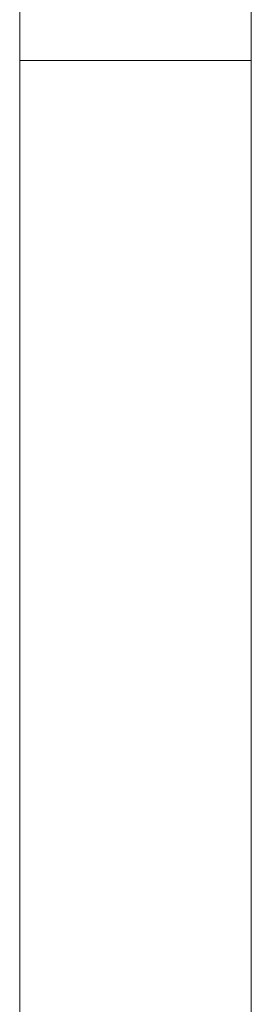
# Model space of a CAD drawing. Header units: inches. Extents: x 1 to 109, y 1 to 85.
# Tile 118 of 256: x 87.27105 to 87.27939, y 15.44358 to 15.47898. Entities that reach past the tile are written whole.
import ezdxf

# ---------------------------------------------------------------- set-up
doc = ezdxf.new("R2010")
doc.units = ezdxf.units.IN
doc.header["$MEASUREMENT"] = 0

msp = doc.modelspace()

# ---------------------------------------------------------------- linework, layer by layer
at = {"color": 7, "linetype": 'Continuous', "lineweight": 15, "ltscale": 5}
for p, q in [((87.271055, 15.439938), (87.271055, 15.556605)), ((87.279388, 15.556605), (87.279388, 15.439938)), ((87.271055, 15.477514), (87.271055, 15.51903)), ((87.279388, 15.482022), (87.279388, 15.477534)), ((87.271055, 15.477514), (87.279388, 15.477514))]:
    msp.add_line(p, q, dxfattribs=at)

doc.saveas('drawing.dxf')
